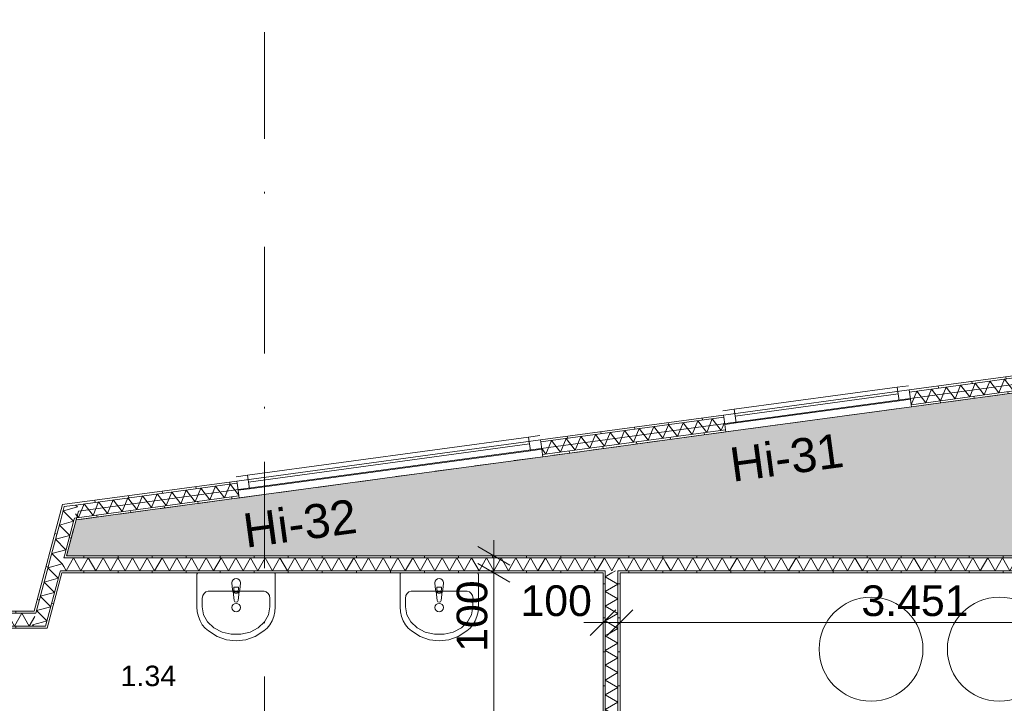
# Model space of a CAD drawing. Header units: millimetres. Extents: x 10 to 584, y 10 to 831.
# Tile 41 of 61: x 224 to 282, y 640 to 680. Entities that reach past the tile are written whole.
import ezdxf
from ezdxf.xclip import XClip

# ---------------------------------------------------------------- set-up
doc = ezdxf.new("R2010")
doc.units = ezdxf.units.MM
doc.header["$MEASUREMENT"] = 0
doc.header["$XCLIPFRAME"] = 0
doc.linetypes.add('B0302', pattern=[12.51, 6.26, -3.125, 0, -3.125])
doc.linetypes.add('B0701', pattern=[2.3412, 1.56, -0.7812])
for name, color, linetype in [('21 Buitenwanden', 7, 'Continuous'), ('22 NC Binnenwanden', 7, 'Continuous'), ('22 NC Binnenwanden Doorsnede-arcering', 7, 'Continuous'), ('22 NC Binnenwanden Laagscheidingslijnen', 7, 'Continuous'), ('22 NC Binnenwanden Raamlabels', 7, 'Continuous'), ('22 NC Binnenwanden Ramen', 7, 'Continuous'), ('23 Vloeren', 7, 'Continuous'), ('23 Vloeren 2D arcering', 7, 'Continuous'), ('74 Sanitair', 7, 'Continuous'), ('82 Interieur', 7, 'Continuous'), ('A Lijn doorsnede', 7, 'Continuous'), ('Maatvoering 1_ 50_100', 7, 'Continuous'), ('Tekst_dim 1_ 50_100', 7, 'Continuous'), ('Z Ruimtefuncties', 7, 'Continuous')]:
    doc.layers.add(name, color=color, linetype=linetype)
doc.styles.add('GENERATED_STYLE_1', font='txt')
pattern_1 = [(90, (78, 259.1879), (-2, 0), [])]
pattern_2 = [(180, (78, 259.1879), (0, 2), [])]
pattern_3 = [(345, (78, 259.1879), (0.517638, 1.931852), [])]
pattern_4 = [(270, (78, 259.1879), (2, 0), [])]
pattern_5 = [(97.7131, (78, 259.1879), (1.981905, 0.268426), [])]

# ---------------------------------------------------------------- blocks, each defined once
blk = doc.blocks.new('*X128')
at = {"layer": '22 NC Binnenwanden Doorsnede-arcering', "color": 7, "linetype": 'Continuous', "lineweight": 0}
blk.add_line((226.81, 648.209), (226.721, 648.362), dxfattribs=at)
blk = doc.blocks.new('*X129')
at = {"layer": '22 NC Binnenwanden Doorsnede-arcering', "color": 7, "linetype": 'Continuous', "lineweight": 0}
for p, q in [((226.956, 647.955), (227.389, 648.705)), ((227.822, 647.955), (227.389, 648.705)), ((227.822, 647.955), (228.255, 648.705)), ((228.688, 647.955), (228.255, 648.705)), ((228.688, 647.955), (229.121, 648.705)), ((229.554, 647.955), (229.121, 648.705)), ((229.554, 647.955), (229.987, 648.705)), ((230.42, 647.955), (229.987, 648.705)), ((230.42, 647.955), (230.853, 648.705)), ((231.286, 647.955), (230.853, 648.705)), ((231.286, 647.955), (231.719, 648.705)), ((232.152, 647.955), (231.719, 648.705)), ((232.152, 647.955), (232.586, 648.705)), ((233.019, 647.955), (232.586, 648.705)), ((233.019, 647.955), (233.452, 648.705)), ((233.885, 647.955), (233.452, 648.705)), ((233.885, 647.955), (234.318, 648.705)), ((234.751, 647.955), (234.318, 648.705)), ((234.751, 647.955), (235.184, 648.705)), ((235.617, 647.955), (235.184, 648.705)), ((235.617, 647.955), (236.05, 648.705)), ((236.483, 647.955), (236.05, 648.705)), ((236.483, 647.955), (236.916, 648.705)), ((237.349, 647.955), (236.916, 648.705)), ((237.349, 647.955), (237.782, 648.705)), ((238.215, 647.955), (237.782, 648.705)), ((238.215, 647.955), (238.648, 648.705)), ((239.081, 647.955), (238.648, 648.705)), ((239.081, 647.955), (239.514, 648.705)), ((239.947, 647.955), (239.514, 648.705)), ((239.947, 647.955), (240.38, 648.705)), ((240.813, 647.955), (240.38, 648.705)), ((240.813, 647.955), (241.246, 648.705)), ((241.679, 647.955), (241.246, 648.705)), ((241.679, 647.955), (242.112, 648.705)), ((242.545, 647.955), (242.112, 648.705)), ((242.545, 647.955), (242.978, 648.705)), ((243.411, 647.955), (242.978, 648.705)), ((243.411, 647.955), (243.844, 648.705)), ((244.277, 647.955), (243.844, 648.705)), ((244.277, 647.955), (244.71, 648.705)), ((245.143, 647.955), (244.71, 648.705)), ((245.143, 647.955), (245.576, 648.705)), ((246.009, 647.955), (245.576, 648.705)), ((246.009, 647.955), (246.442, 648.705)), ((246.875, 647.955), (246.442, 648.705)), ((246.875, 647.955), (247.308, 648.705)), ((247.741, 647.955), (247.308, 648.705)), ((247.741, 647.955), (248.174, 648.705)), ((248.607, 647.955), (248.174, 648.705)), ((248.607, 647.955), (249.04, 648.705)), ((249.473, 647.955), (249.04, 648.705)), ((249.473, 647.955), (249.906, 648.705)), ((250.339, 647.955), (249.906, 648.705)), ((250.339, 647.955), (250.772, 648.705)), ((251.205, 647.955), (250.772, 648.705)), ((251.205, 647.955), (251.638, 648.705)), ((252.071, 647.955), (251.638, 648.705)), ((252.071, 647.955), (252.504, 648.705)), ((252.937, 647.955), (252.504, 648.705)), ((252.937, 647.955), (253.37, 648.705)), ((253.803, 647.955), (253.37, 648.705)), ((253.803, 647.955), (254.236, 648.705)), ((254.669, 647.955), (254.236, 648.705)), ((254.669, 647.955), (255.102, 648.705)), ((255.535, 647.955), (255.102, 648.705)), ((255.535, 647.955), (255.968, 648.705)), ((256.401, 647.955), (255.968, 648.705)), ((256.401, 647.955), (256.834, 648.705)), ((257.267, 647.955), (256.834, 648.705)), ((257.267, 647.955), (257.7, 648.705)), ((258.133, 647.955), (257.7, 648.705)), ((258.133, 647.955), (258.566, 648.705)), ((258.613, 648.624), (258.566, 648.705)), ((226.956, 647.955), (226.81, 648.209))]:
    blk.add_line(p, q, dxfattribs=at)
blk = doc.blocks.new('*X130')
at = {"layer": '22 NC Binnenwanden Doorsnede-arcering', "color": 7, "linetype": 'Continuous', "lineweight": 0}
for q in [(258.613, 648.624), (259.363, 648.584)]:
    blk.add_line((258.999, 647.955), q, dxfattribs=at)
blk = doc.blocks.new('*X131')
at = {"layer": '22 NC Binnenwanden Doorsnede-arcering', "color": 7, "linetype": 'Continuous', "lineweight": 0}
for p, q in [((259.363, 648.584), (259.432, 648.705)), ((259.865, 647.955), (259.432, 648.705)), ((259.865, 647.955), (260.298, 648.705)), ((260.731, 647.955), (260.298, 648.705)), ((260.731, 647.955), (261.164, 648.705)), ((261.597, 647.955), (261.164, 648.705)), ((261.597, 647.955), (262.03, 648.705)), ((262.183, 648.44), (262.03, 648.705))]:
    blk.add_line(p, q, dxfattribs=at)
blk = doc.blocks.new('*X217')
at = {"layer": '22 NC Binnenwanden Doorsnede-arcering', "color": 7, "linetype": 'Continuous', "lineweight": 0}
blk.add_line((259.227, 647.955), (259.01, 647.83), dxfattribs=at)
blk = doc.blocks.new('*X221')
at = {"layer": '22 NC Binnenwanden Doorsnede-arcering', "color": 7, "linetype": 'Continuous', "lineweight": 0}
for p, q in [((259.01, 647.83), (258.613, 647.6)), ((259.363, 647.167), (258.613, 647.6)), ((259.363, 647.167), (258.613, 646.734)), ((259.363, 646.301), (258.613, 646.734)), ((259.363, 646.301), (258.613, 645.868)), ((259.363, 645.435), (258.613, 645.868)), ((259.363, 645.435), (258.613, 645.002)), ((259.363, 644.569), (258.613, 645.002)), ((259.363, 644.569), (258.613, 644.136)), ((259.363, 643.703), (258.613, 644.136)), ((259.363, 643.703), (258.613, 643.27)), ((259.363, 642.837), (258.613, 643.27)), ((259.363, 642.837), (258.613, 642.404)), ((259.363, 641.971), (258.613, 642.404)), ((259.363, 641.971), (258.613, 641.538)), ((259.363, 641.105), (258.613, 641.538)), ((259.363, 641.105), (258.613, 640.672)), ((259.363, 640.239), (258.613, 640.672)), ((259.363, 640.239), (258.613, 639.806)), ((259.363, 639.373), (258.613, 639.806)), ((259.363, 639.373), (258.613, 638.94)), ((259.363, 638.507), (258.613, 638.94)), ((259.363, 638.507), (258.613, 638.074)), ((259.363, 637.641), (258.613, 638.074)), ((259.363, 637.641), (258.613, 637.208)), ((259.363, 636.775), (258.613, 637.208)), ((259.363, 636.775), (258.613, 636.342)), ((259.363, 635.909), (258.613, 636.342)), ((259.363, 635.909), (258.613, 635.476)), ((259.363, 635.043), (258.613, 635.476)), ((259.363, 635.043), (258.613, 634.61)), ((259.363, 634.177), (258.613, 634.61)), ((259.363, 634.177), (258.613, 633.744)), ((259.363, 633.311), (258.613, 633.744)), ((259.363, 633.311), (258.613, 632.878)), ((259.363, 632.445), (258.613, 632.878)), ((259.363, 632.445), (258.613, 632.012)), ((259.363, 631.579), (258.613, 632.012)), ((259.363, 631.579), (258.613, 631.146)), ((259.363, 630.713), (258.613, 631.146)), ((259.363, 630.713), (258.613, 630.28)), ((259.363, 629.847), (258.613, 630.28)), ((259.363, 629.847), (258.613, 629.414)), ((259.363, 628.981), (258.613, 629.414)), ((259.363, 628.981), (258.613, 628.548)), ((259.363, 628.115), (258.613, 628.548)), ((259.363, 628.115), (258.613, 627.682)), ((259.363, 627.249), (258.613, 627.682)), ((259.363, 627.249), (258.613, 626.816)), ((259.363, 626.383), (258.613, 626.816)), ((259.363, 626.383), (258.613, 625.95)), ((259.363, 625.517), (258.613, 625.95)), ((259.363, 625.517), (258.613, 625.084)), ((259.363, 624.651), (258.613, 625.084)), ((259.363, 624.651), (258.613, 624.218)), ((259.363, 623.785), (258.613, 624.218)), ((259.363, 623.785), (258.613, 623.352)), ((259.363, 622.919), (258.613, 623.352)), ((259.363, 622.919), (258.613, 622.486)), ((259.363, 622.053), (258.613, 622.486)), ((259.363, 622.053), (258.613, 621.62)), ((259.363, 621.187), (258.613, 621.62)), ((259.363, 621.187), (258.613, 620.754)), ((259.363, 620.32), (258.613, 620.754)), ((259.363, 620.32), (258.613, 619.887)), ((259.363, 619.454), (258.613, 619.887)), ((259.363, 619.454), (258.613, 619.021)), ((259.363, 618.588), (258.613, 619.021)), ((259.363, 618.588), (258.613, 618.155)), ((259.363, 617.722), (258.613, 618.155)), ((259.363, 617.722), (258.613, 617.289)), ((259.363, 616.856), (258.613, 617.289)), ((259.363, 616.856), (258.613, 616.423)), ((259.208, 616.08), (258.613, 616.423))]:
    blk.add_line(p, q, dxfattribs=at)
blk = doc.blocks.new('*X343')
at = {"layer": '22 NC Binnenwanden Doorsnede-arcering', "color": 7, "linetype": 'Continuous', "lineweight": 0}
for p in [(227.501, 651.81), (227.009, 651.534)]:
    blk.add_line(p, (227.615, 651.696), dxfattribs=at)
blk = doc.blocks.new('*X344')
at = {"layer": '22 NC Binnenwanden Doorsnede-arcering', "color": 7, "linetype": 'Continuous', "lineweight": 0}
for q in [(225.565, 644.935), (225.06, 644.705)]:
    blk.add_line((224.985, 644.78), q, dxfattribs=at)
blk = doc.blocks.new('*X345')
at = {"layer": '22 NC Binnenwanden Doorsnede-arcering', "color": 7, "linetype": 'Continuous', "lineweight": 0}
for q in [(227.009, 651.534), (227.234, 651.017)]:
    blk.add_line((226.778, 651.472), q, dxfattribs=at)
blk = doc.blocks.new('*X346')
at = {"layer": '22 NC Binnenwanden Doorsnede-arcering', "color": 7, "linetype": 'Continuous', "lineweight": 0}
for p, q in [((226.554, 650.636), (227.391, 650.86)), ((227.234, 651.017), (227.391, 650.86)), ((226.554, 650.636), (227.167, 650.023)), ((226.33, 649.799), (227.167, 650.023)), ((226.33, 649.799), (226.942, 649.187)), ((226.106, 648.963), (226.942, 649.187)), ((226.106, 648.963), (226.364, 648.705))]:
    blk.add_line(p, q, dxfattribs=at)
blk = doc.blocks.new('*X347')
at = {"layer": '22 NC Binnenwanden Doorsnede-arcering', "color": 7, "linetype": 'Continuous', "lineweight": 0}
for p, q in [((225.882, 648.126), (226.718, 648.35)), ((226.364, 648.705), (226.718, 648.35)), ((225.882, 648.126), (226.053, 647.955))]:
    blk.add_line(p, q, dxfattribs=at)
blk = doc.blocks.new('*X348')
at = {"layer": '22 NC Binnenwanden Doorsnede-arcering', "color": 7, "linetype": 'Continuous', "lineweight": 0}
for p, q in [((226.053, 647.955), (226.494, 647.514)), ((225.658, 647.29), (226.494, 647.514)), ((225.658, 647.29), (226.27, 646.677)), ((225.433, 646.453), (226.27, 646.677)), ((225.433, 646.453), (226.046, 645.841)), ((225.209, 645.617), (226.046, 645.841)), ((225.209, 645.617), (225.371, 645.455))]:
    blk.add_line(p, q, dxfattribs=at)
blk = doc.blocks.new('*X349')
at = {"layer": '22 NC Binnenwanden Doorsnede-arcering', "color": 7, "linetype": 'Continuous', "lineweight": 0}
for p in [(225.371, 645.455), (225.565, 644.935)]:
    blk.add_line(p, (225.822, 645.004), dxfattribs=at)
blk = doc.blocks.new('*X351')
at = {"layer": '22 NC Binnenwanden Doorsnede-arcering', "color": 7, "linetype": 'Continuous', "lineweight": 0}
for p, q in [((215.698, 645.455), (215.492, 645.098)), ((215.698, 645.455), (216.131, 644.705)), ((216.564, 645.455), (216.131, 644.705)), ((216.564, 645.455), (216.997, 644.705)), ((217.43, 645.455), (216.997, 644.705)), ((217.43, 645.455), (217.863, 644.705)), ((218.296, 645.455), (217.863, 644.705)), ((218.296, 645.455), (218.729, 644.705)), ((219.162, 645.455), (218.729, 644.705)), ((219.162, 645.455), (219.595, 644.705)), ((220.028, 645.455), (219.595, 644.705)), ((220.028, 645.455), (220.461, 644.705)), ((220.894, 645.455), (220.461, 644.705)), ((220.894, 645.455), (221.327, 644.705)), ((221.76, 645.455), (221.327, 644.705)), ((221.76, 645.455), (222.193, 644.705)), ((222.626, 645.455), (222.193, 644.705)), ((222.626, 645.455), (223.059, 644.705)), ((223.492, 645.455), (223.059, 644.705)), ((223.492, 645.455), (223.925, 644.705)), ((224.358, 645.455), (223.925, 644.705)), ((224.358, 645.455), (224.791, 644.705)), ((225.115, 645.267), (224.791, 644.705))]:
    blk.add_line(p, q, dxfattribs=at)
blk = doc.blocks.new('*X363')
at = {"layer": '22 NC Binnenwanden Doorsnede-arcering', "color": 7, "linetype": 'Continuous', "lineweight": 0}
for p, q in [((236.257, 652.239), (236.586, 653.04)), ((237.091, 652.386), (236.586, 653.04)), ((231.966, 651.658), (232.295, 652.459)), ((232.825, 651.774), (232.295, 652.459)), ((232.825, 651.774), (233.153, 652.575)), ((233.683, 651.89), (233.153, 652.575)), ((233.683, 651.89), (234.011, 652.692)), ((234.541, 652.006), (234.011, 652.692)), ((234.541, 652.006), (234.869, 652.808)), ((235.399, 652.123), (234.869, 652.808)), ((235.399, 652.123), (235.728, 652.924)), ((236.257, 652.239), (235.728, 652.924)), ((227.675, 651.077), (228.004, 651.878)), ((228.534, 651.193), (228.004, 651.878)), ((228.534, 651.193), (228.862, 651.994)), ((229.392, 651.309), (228.862, 651.994)), ((229.392, 651.309), (229.72, 652.11)), ((230.25, 651.425), (229.72, 652.11)), ((230.25, 651.425), (230.578, 652.227)), ((231.108, 651.542), (230.578, 652.227)), ((231.108, 651.542), (231.437, 652.343)), ((231.966, 651.658), (231.437, 652.343)), ((227.675, 651.077), (227.507, 651.294))]:
    blk.add_line(p, q, dxfattribs=at)
blk = doc.blocks.new('*X364')
at = {"layer": '22 NC Binnenwanden Doorsnede-arcering', "color": 7, "linetype": 'Continuous', "lineweight": 0}
for p, q in [((262.003, 655.726), (262.331, 656.527)), ((262.861, 655.842), (262.331, 656.527)), ((262.861, 655.842), (263.19, 656.643)), ((263.719, 655.958), (263.19, 656.643)), ((263.719, 655.958), (264.048, 656.76)), ((264.578, 656.075), (264.048, 656.76)), ((264.578, 656.075), (264.906, 656.876)), ((265.436, 656.191), (264.906, 656.876)), ((265.436, 656.191), (265.625, 656.653)), ((257.712, 655.145), (258.041, 655.946)), ((258.57, 655.261), (258.041, 655.946)), ((258.57, 655.261), (258.899, 656.062)), ((259.428, 655.377), (258.899, 656.062)), ((259.428, 655.377), (259.757, 656.178)), ((260.287, 655.493), (259.757, 656.178)), ((260.287, 655.493), (260.615, 656.295)), ((261.145, 655.61), (260.615, 656.295)), ((261.145, 655.61), (261.473, 656.411)), ((262.003, 655.726), (261.473, 656.411)), ((255.138, 654.796), (255.466, 655.597)), ((255.996, 654.912), (255.466, 655.597)), ((255.996, 654.912), (256.324, 655.714)), ((256.854, 655.028), (256.324, 655.714)), ((256.854, 655.028), (257.182, 655.83)), ((257.712, 655.145), (257.182, 655.83)), ((255.138, 654.796), (254.885, 655.122))]:
    blk.add_line(p, q, dxfattribs=at)
blk = doc.blocks.new('*X365')
at = {"layer": '22 NC Binnenwanden Doorsnede-arcering', "color": 7, "linetype": 'Continuous', "lineweight": 0}
for p, q in [((291.182, 659.678), (291.51, 660.479)), ((292.04, 659.794), (291.51, 660.479)), ((286.891, 659.097), (287.219, 659.898)), ((287.749, 659.213), (287.219, 659.898)), ((287.749, 659.213), (288.077, 660.014)), ((288.607, 659.329), (288.077, 660.014)), ((288.607, 659.329), (288.935, 660.13)), ((289.465, 659.445), (288.935, 660.13)), ((289.465, 659.445), (289.794, 660.247)), ((290.323, 659.562), (289.794, 660.247)), ((290.323, 659.562), (290.652, 660.363)), ((291.182, 659.678), (290.652, 660.363)), ((292.04, 659.794), (292.205, 660.198)), ((282.6, 658.515), (282.928, 659.317)), ((283.458, 658.632), (282.928, 659.317)), ((283.458, 658.632), (283.786, 659.433)), ((284.316, 658.748), (283.786, 659.433)), ((284.316, 658.748), (284.644, 659.549)), ((285.174, 658.864), (284.644, 659.549)), ((285.174, 658.864), (285.503, 659.665)), ((286.032, 658.98), (285.503, 659.665)), ((286.032, 658.98), (286.361, 659.782)), ((286.891, 659.097), (286.361, 659.782)), ((279.167, 658.05), (279.495, 658.852)), ((280.025, 658.167), (279.495, 658.852)), ((280.025, 658.167), (280.353, 658.968)), ((280.883, 658.283), (280.353, 658.968)), ((280.883, 658.283), (281.212, 659.084)), ((281.741, 658.399), (281.212, 659.084)), ((281.741, 658.399), (282.07, 659.201)), ((282.6, 658.515), (282.07, 659.201)), ((276.592, 657.702), (276.921, 658.503)), ((277.45, 657.818), (276.921, 658.503)), ((277.45, 657.818), (277.779, 658.619)), ((278.309, 657.934), (277.779, 658.619)), ((278.309, 657.934), (278.637, 658.736)), ((279.167, 658.05), (278.637, 658.736)), ((276.592, 657.702), (276.582, 657.715))]:
    blk.add_line(p, q, dxfattribs=at)
blk = doc.blocks.new('*X382')
at = {"layer": '22 NC Binnenwanden Doorsnede-arcering', "color": 7, "linetype": 'Continuous', "lineweight": 0}
for p, q in [((262.463, 647.955), (262.183, 648.44)), ((262.463, 647.955), (262.896, 648.705)), ((263.329, 647.955), (262.896, 648.705)), ((263.329, 647.955), (263.762, 648.705)), ((264.195, 647.955), (263.762, 648.705)), ((264.195, 647.955), (264.628, 648.705)), ((265.061, 647.955), (264.628, 648.705)), ((265.061, 647.955), (265.494, 648.705)), ((265.927, 647.955), (265.494, 648.705)), ((265.927, 647.955), (266.36, 648.705)), ((266.794, 647.955), (266.36, 648.705)), ((266.794, 647.955), (267.227, 648.705)), ((267.66, 647.955), (267.227, 648.705)), ((267.66, 647.955), (268.093, 648.705)), ((268.526, 647.955), (268.093, 648.705)), ((268.526, 647.955), (268.959, 648.705)), ((269.392, 647.955), (268.959, 648.705)), ((269.392, 647.955), (269.825, 648.705)), ((270.258, 647.955), (269.825, 648.705)), ((270.258, 647.955), (270.691, 648.705)), ((271.124, 647.955), (270.691, 648.705)), ((271.124, 647.955), (271.557, 648.705)), ((271.99, 647.955), (271.557, 648.705)), ((271.99, 647.955), (272.423, 648.705)), ((272.856, 647.955), (272.423, 648.705)), ((272.856, 647.955), (273.289, 648.705)), ((273.722, 647.955), (273.289, 648.705)), ((273.722, 647.955), (274.155, 648.705)), ((274.588, 647.955), (274.155, 648.705)), ((274.588, 647.955), (275.021, 648.705)), ((275.454, 647.955), (275.021, 648.705)), ((275.454, 647.955), (275.887, 648.705)), ((276.32, 647.955), (275.887, 648.705)), ((276.32, 647.955), (276.753, 648.705)), ((277.186, 647.955), (276.753, 648.705)), ((277.186, 647.955), (277.619, 648.705)), ((278.052, 647.955), (277.619, 648.705)), ((278.052, 647.955), (278.485, 648.705)), ((278.918, 647.955), (278.485, 648.705)), ((278.918, 647.955), (279.351, 648.705)), ((279.784, 647.955), (279.351, 648.705)), ((279.784, 647.955), (280.217, 648.705)), ((280.65, 647.955), (280.217, 648.705)), ((280.65, 647.955), (281.083, 648.705)), ((281.516, 647.955), (281.083, 648.705)), ((281.516, 647.955), (281.949, 648.705)), ((282.382, 647.955), (281.949, 648.705)), ((282.382, 647.955), (282.815, 648.705)), ((283.248, 647.955), (282.815, 648.705)), ((283.248, 647.955), (283.681, 648.705)), ((284.114, 647.955), (283.681, 648.705)), ((284.114, 647.955), (284.547, 648.705)), ((284.98, 647.955), (284.547, 648.705)), ((284.98, 647.955), (285.413, 648.705)), ((285.846, 647.955), (285.413, 648.705)), ((285.846, 647.955), (286.279, 648.705)), ((286.712, 647.955), (286.279, 648.705)), ((286.712, 647.955), (287.145, 648.705)), ((287.578, 647.955), (287.145, 648.705)), ((287.578, 647.955), (288.011, 648.705)), ((288.444, 647.955), (288.011, 648.705)), ((288.444, 647.955), (288.877, 648.705)), ((289.31, 647.955), (288.877, 648.705)), ((289.31, 647.955), (289.743, 648.705)), ((290.176, 647.955), (289.743, 648.705)), ((290.176, 647.955), (290.609, 648.705)), ((291.042, 647.955), (290.609, 648.705)), ((291.042, 647.955), (291.475, 648.705)), ((291.908, 647.955), (291.475, 648.705)), ((291.908, 647.955), (292.341, 648.705)), ((292.774, 647.955), (292.341, 648.705)), ((292.774, 647.955), (293.207, 648.705)), ((293.64, 647.955), (293.207, 648.705)), ((293.64, 647.955), (293.821, 648.268))]:
    blk.add_line(p, q, dxfattribs=at)
blk = doc.blocks.new('Drawing_2_2', base_point=(78, 259.188))
at = {"layer": '22 NC Binnenwanden Doorsnede-arcering', "linetype": 'Continuous', "lineweight": 0, "true_color": 0x000000}
h = blk.add_hatch(dxfattribs=at)
h.set_pattern_fill('930_Lijnen_vert_200_0002', color=18, style=0, pattern_type=2)
h.set_pattern_definition(pattern_5)
h.paths.add_polyline_path([(297.094, 661.361), (276.466, 658.568), (276.483, 658.444), (297.11, 661.238)])
h = blk.add_hatch(dxfattribs=at)
h.set_pattern_fill('930_Lijnen_vert_200_0002', color=18, style=0, pattern_type=2)
h.set_pattern_definition(pattern_5)
h.paths.add_polyline_path([(276.584, 657.701), (276.601, 657.577), (292.149, 659.683), (292.132, 659.807)])
h = blk.add_hatch(dxfattribs=at)
h.set_pattern_fill('930_Lijnen_vert_200_0002', color=18, style=0, pattern_type=2)
h.set_pattern_definition(pattern_5)
h.paths.add_polyline_path([(265.566, 657.091), (254.816, 655.635), (254.832, 655.512), (265.583, 656.968)])
h = blk.add_hatch(dxfattribs=at)
h.set_pattern_fill('930_Lijnen_vert_200_0002', color=18, style=0, pattern_type=2)
h.set_pattern_definition(pattern_5)
h.paths.add_polyline_path([(265.683, 656.224), (254.933, 654.768), (254.95, 654.644), (265.7, 656.1)])
h = blk.add_hatch(dxfattribs=at)
h.set_pattern_fill('930_Lijnen_vert_200_0002', color=18, style=0, pattern_type=2)
h.set_pattern_definition(pattern_5)
h.paths.add_polyline_path([(226.845, 651.721), (236.995, 653.096), (236.978, 653.22), (226.88, 651.852)])
h = blk.add_hatch(dxfattribs=at)
h.set_pattern_fill('930_Lijnen_vert_200_0002', color=18, style=0, pattern_type=2)
h.set_pattern_definition(pattern_3)
h.paths.add_polyline_path([(226.711, 651.703), (226.845, 651.721), (226.746, 651.834)])
h = blk.add_hatch(dxfattribs=at)
h.set_pattern_fill('930_Lijnen_vert_200_0002', color=18, style=0, pattern_type=2)
h.set_pattern_definition(pattern_3)
h.paths.add_polyline_path([(226.746, 651.834), (226.845, 651.721), (226.88, 651.852)])
h = blk.add_hatch(dxfattribs=at)
h.set_pattern_fill('930_Lijnen_vert_200_0002', color=18, style=0, pattern_type=2)
h.set_pattern_definition(pattern_5)
h.paths.add_polyline_path([(227.539, 650.932), (237.113, 652.229), (237.096, 652.352), (227.574, 651.063)])
h = blk.add_hatch(dxfattribs=at)
h.set_pattern_fill('930_Lijnen_vert_200_0002', color=18, style=0, pattern_type=2)
h.set_pattern_definition(pattern_3)
h.paths.add_polyline_path([(225.07, 645.58), (225.199, 645.58), (226.845, 651.721), (226.711, 651.703)])
h = blk.add_hatch(dxfattribs=at)
h.set_pattern_fill('930_Lijnen_vert_200_0002', color=18, style=0, pattern_type=2)
h.set_pattern_definition(pattern_3)
h.paths.add_polyline_path([(226.976, 648.83), (227.539, 650.932), (227.405, 650.914), (226.847, 648.83)])
h = blk.add_hatch(dxfattribs=at)
h.set_pattern_fill('930_Lijnen_vert_200_0002', color=18, style=0, pattern_type=2)
h.set_pattern_definition(pattern_3)
h.paths.add_polyline_path([(227.44, 651.045), (227.405, 650.914), (227.539, 650.932)])
h = blk.add_hatch(dxfattribs=at)
h.set_pattern_fill('930_Lijnen_vert_200_0002', color=18, style=0, pattern_type=2)
h.set_pattern_definition(pattern_3)
h.paths.add_polyline_path([(227.44, 651.045), (227.539, 650.932), (227.574, 651.063)])
h = blk.add_hatch(dxfattribs=at)
h.set_pattern_fill('930_Lijnen_vert_200_0002', color=18, style=0, pattern_type=2)
h.set_pattern_definition(pattern_3)
h.paths.add_polyline_path([(226.943, 648.705), (226.976, 648.83), (226.847, 648.83), (226.813, 648.705)])
h = blk.add_hatch(dxfattribs=at)
h.set_pattern_fill('930_Lijnen_vert_200_0002', color=18, style=0, pattern_type=2)
h.set_pattern_definition(pattern_1)
h.paths.add_polyline_path([(226.943, 648.705), (262.183, 648.705), (262.183, 648.83), (226.976, 648.83)])
h = blk.add_hatch(dxfattribs=at)
h.set_pattern_fill('930_Lijnen_vert_200_0002', color=18, style=0, pattern_type=2)
h.set_pattern_definition(pattern_1)
h.paths.add_polyline_path([(293.619, 648.83), (262.183, 648.83), (262.183, 648.705), (293.636, 648.705)])
h = blk.add_hatch(dxfattribs=at)
h.set_pattern_fill('930_Lijnen_vert_200_0002', color=18, style=0, pattern_type=2)
h.set_pattern_definition(pattern_3)
h.paths.add_polyline_path([(225.871, 644.705), (226.708, 647.83), (226.579, 647.83), (225.741, 644.705)])
h = blk.add_hatch(dxfattribs=at)
h.set_pattern_fill('930_Lijnen_vert_200_0002', color=18, style=0, pattern_type=2)
h.set_pattern_definition(pattern_3)
h.paths.add_polyline_path([(226.708, 647.83), (226.742, 647.955), (226.612, 647.955), (226.579, 647.83)])
h = blk.add_hatch(dxfattribs=at)
h.set_pattern_fill('930_Lijnen_vert_200_0002', color=18, style=0, pattern_type=2)
h.set_pattern_definition(pattern_1)
h.paths.add_polyline_path([(258.488, 647.955), (226.742, 647.955), (226.708, 647.83), (258.488, 647.83)])
h = blk.add_hatch(dxfattribs=at)
h.set_pattern_fill('930_Lijnen_vert_200_0002', color=18, style=0, pattern_type=2)
h.set_pattern_definition(pattern_1)
h.paths.add_polyline_path([(258.613, 647.955), (258.488, 647.955), (258.488, 647.83), (258.613, 647.83)])
h = blk.add_hatch(dxfattribs=at)
h.set_pattern_fill('930_Lijnen_vert_200_0002', color=18, style=0, pattern_type=2)
h.set_pattern_definition(pattern_2)
h.paths.add_polyline_path([(258.613, 616.205), (258.613, 647.83), (258.488, 647.83), (258.488, 616.205)])
h = blk.add_hatch(dxfattribs=at)
h.set_pattern_fill('930_Lijnen_vert_200_0002', color=18, style=0, pattern_type=2)
h.set_pattern_definition(pattern_1)
h.paths.add_polyline_path([(259.488, 647.955), (259.363, 647.955), (259.363, 647.83), (259.488, 647.83)])
h = blk.add_hatch(dxfattribs=at)
h.set_pattern_fill('930_Lijnen_vert_200_0002', color=18, style=0, pattern_type=2)
h.set_pattern_definition(pattern_2)
h.paths.add_polyline_path([(259.488, 596.205), (259.488, 647.83), (259.363, 647.83), (259.363, 596.205)])
h = blk.add_hatch(dxfattribs=at)
h.set_pattern_fill('930_Lijnen_vert_200_0002', color=18, style=0, pattern_type=2)
h.set_pattern_definition(pattern_1)
h.paths.add_polyline_path([(259.488, 647.83), (262.183, 647.83), (262.183, 647.955), (259.488, 647.955)])
h = blk.add_hatch(dxfattribs=at)
h.set_pattern_fill('930_Lijnen_vert_200_0002', color=18, style=0, pattern_type=2)
h.set_pattern_definition(pattern_1)
h.paths.add_polyline_path([(293.738, 647.955), (262.183, 647.955), (262.183, 647.83), (293.755, 647.83)])
h = blk.add_hatch(dxfattribs=at)
h.set_pattern_fill('930_Lijnen_vert_200_0002', color=18, style=0, pattern_type=2)
h.set_pattern_definition(pattern_4)
h.paths.add_polyline_path([(215.617, 645.455), (225.037, 645.455), (225.07, 645.58), (215.617, 645.58)])
h = blk.add_hatch(dxfattribs=at)
h.set_pattern_fill('930_Lijnen_vert_200_0002', color=18, style=0, pattern_type=2)
h.set_pattern_definition(pattern_3)
h.paths.add_polyline_path([(225.07, 645.58), (225.037, 645.455), (225.166, 645.455)])
h = blk.add_hatch(dxfattribs=at)
h.set_pattern_fill('930_Lijnen_vert_200_0002', color=18, style=0, pattern_type=2)
h.set_pattern_definition(pattern_3)
h.paths.add_polyline_path([(225.199, 645.58), (225.07, 645.58), (225.166, 645.455)])
h = blk.add_hatch(dxfattribs=at)
h.set_pattern_fill('930_Lijnen_vert_200_0002', color=18, style=0, pattern_type=2)
h.set_pattern_definition(pattern_4)
h.paths.add_polyline_path([(225.741, 644.705), (213.601, 644.705), (213.568, 644.58), (225.708, 644.58)])
h = blk.add_hatch(dxfattribs=at)
h.set_pattern_fill('930_Lijnen_vert_200_0002', color=18, style=0, pattern_type=2)
h.set_pattern_definition(pattern_3)
h.paths.add_polyline_path([(225.741, 644.705), (225.708, 644.58), (225.837, 644.58)])
h = blk.add_hatch(dxfattribs=at)
h.set_pattern_fill('930_Lijnen_vert_200_0002', color=18, style=0, pattern_type=2)
h.set_pattern_definition(pattern_3)
h.paths.add_polyline_path([(225.871, 644.705), (225.741, 644.705), (225.837, 644.58)])
at = {"layer": '23 Vloeren 2D arcering', "linetype": 'Continuous', "lineweight": 0, "true_color": 0x000000}
blk.add_hatch(color=18, dxfattribs=at).paths.add_polyline_path([(227.539, 650.932), (226.976, 648.83), (289.09, 648.83), (287.575, 659.063)])
at = {"layer": '22 NC Binnenwanden', "color": 1, "linetype": 'Continuous', "lineweight": 0}
for p, q in [((276.466, 658.568), (276.483, 658.444)), ((276.483, 658.444), (276.54, 658.023)), ((276.54, 658.023), (276.584, 657.701)), ((276.584, 657.701), (276.601, 657.577)), ((265.566, 657.091), (265.583, 656.968)), ((265.583, 656.968), (265.64, 656.546)), ((265.64, 656.546), (265.683, 656.224)), ((265.683, 656.224), (265.7, 656.1)), ((254.816, 655.635), (254.832, 655.512)), ((254.832, 655.512), (254.889, 655.09)), ((254.889, 655.09), (254.933, 654.768)), ((254.933, 654.768), (254.95, 654.644)), ((236.978, 653.22), (236.995, 653.096)), ((236.995, 653.096), (237.052, 652.675)), ((237.052, 652.675), (237.096, 652.352)), ((237.096, 652.352), (237.113, 652.229))]:
    blk.add_line(p, q, dxfattribs=at)
at = {"layer": '22 NC Binnenwanden', "color": 1, "linetype": 'Continuous', "lineweight": 0, "flags": 128}
for points in [[(297.094, 661.361), (276.466, 658.568)], [(276.601, 657.577), (292.149, 659.683)], [(265.566, 657.091), (254.816, 655.635)], [(254.95, 654.644), (265.7, 656.1)], [(236.978, 653.22), (226.88, 651.852)], [(226.746, 651.834), (225.07, 645.58)], [(226.746, 651.834), (226.88, 651.852)], [(227.539, 650.932), (237.113, 652.229)], [(226.976, 648.83), (227.539, 650.932)], [(262.183, 648.83), (226.976, 648.83)], [(293.619, 648.83), (262.183, 648.83)], [(225.837, 644.58), (226.708, 647.83)], [(226.708, 647.83), (258.488, 647.83)], [(258.488, 647.83), (258.488, 616.205)], [(259.488, 647.83), (262.183, 647.83)], [(259.488, 596.205), (259.488, 647.83)], [(262.183, 647.83), (293.755, 647.83)], [(225.07, 645.58), (215.617, 645.58)], [(213.568, 644.58), (225.708, 644.58)], [(225.837, 644.58), (225.708, 644.58)]]:
    blk.add_lwpolyline(points, dxfattribs=at)
at = {"layer": '22 NC Binnenwanden Laagscheidingslijnen', "color": 9, "linetype": 'Continuous', "lineweight": 0}
for p, q in [((276.483, 658.444), (296.367, 661.137)), ((276.584, 657.701), (292.256, 659.823)), ((254.832, 655.512), (265.583, 656.968)), ((254.933, 654.768), (265.683, 656.224)), ((227.651, 651.83), (236.995, 653.096)), ((227.651, 651.83), (226.845, 651.721)), ((227.651, 651.83), (226.845, 651.721)), ((227.574, 651.063), (237.096, 652.352)), ((226.845, 651.721), (226.634, 650.936)), ((226.634, 650.936), (226.037, 648.705)), ((227.405, 650.914), (226.847, 648.83)), ((227.44, 651.045), (227.405, 650.914)), ((227.574, 651.063), (227.44, 651.045)), ((227.574, 651.063), (227.44, 651.045)), ((226.037, 648.705), (225.836, 647.955)), ((226.847, 648.83), (226.813, 648.705)), ((226.943, 648.705), (226.813, 648.705)), ((226.943, 648.705), (226.813, 648.705)), ((226.943, 648.705), (262.183, 648.705)), ((262.183, 648.705), (293.636, 648.705)), ((225.836, 647.955), (225.166, 645.455)), ((226.579, 647.83), (225.741, 644.705)), ((226.612, 647.955), (226.579, 647.83)), ((226.612, 647.955), (226.742, 647.955)), ((226.612, 647.955), (226.742, 647.955)), ((226.742, 647.955), (258.613, 647.955)), ((258.613, 647.955), (258.613, 647.83)), ((258.613, 647.955), (258.613, 647.83)), ((258.613, 616.205), (258.613, 647.83)), ((259.363, 647.83), (259.363, 647.955)), ((259.363, 647.955), (262.183, 647.955)), ((259.363, 647.83), (259.363, 647.955)), ((259.363, 616.08), (259.363, 647.83)), ((262.183, 647.955), (293.864, 647.955)), ((225.037, 645.455), (215.492, 645.455)), ((225.037, 645.455), (225.166, 645.455)), ((225.037, 645.455), (225.166, 645.455)), ((224.965, 644.705), (213.601, 644.705)), ((224.965, 644.705), (225.741, 644.705)), ((224.965, 644.705), (225.741, 644.705))]:
    blk.add_line(p, q, dxfattribs=at)
at = {"layer": '22 NC Binnenwanden Ramen', "color": 1, "linetype": 'Continuous', "lineweight": 0}
for p, q in [((275.769, 658.726), (276.433, 658.815)), ((266.196, 657.429), (275.769, 658.726)), ((266.25, 657.033), (275.823, 658.329)), ((275.876, 657.933), (275.769, 658.726)), ((276.466, 658.568), (276.483, 658.444)), ((276.466, 658.568), (276.483, 658.444)), ((276.483, 658.444), (276.54, 658.023)), ((276.483, 658.444), (276.54, 658.023)), ((275.876, 657.933), (266.304, 656.636)), ((276.54, 658.023), (275.876, 657.933)), ((276.54, 658.023), (276.584, 657.701)), ((276.584, 657.701), (276.601, 657.577)), ((265.532, 657.339), (266.196, 657.429)), ((265.566, 657.091), (265.583, 656.968)), ((265.566, 657.091), (265.583, 656.968)), ((266.196, 657.429), (266.304, 656.636)), ((265.583, 656.968), (265.64, 656.546)), ((265.583, 656.968), (265.64, 656.546)), ((266.304, 656.636), (265.64, 656.546)), ((265.64, 656.546), (265.683, 656.224)), ((254.118, 655.793), (254.782, 655.883)), ((265.683, 656.224), (265.7, 656.1)), ((237.609, 653.557), (254.118, 655.793)), ((237.663, 653.161), (254.172, 655.397)), ((254.225, 655), (254.118, 655.793)), ((254.816, 655.635), (254.832, 655.512)), ((254.816, 655.635), (254.832, 655.512)), ((254.832, 655.512), (254.889, 655.09)), ((254.832, 655.512), (254.889, 655.09)), ((254.225, 655), (237.716, 652.764)), ((254.889, 655.09), (254.225, 655)), ((254.889, 655.09), (254.933, 654.768)), ((254.933, 654.768), (254.95, 654.644)), ((236.945, 653.467), (237.609, 653.557)), ((237.609, 653.557), (237.716, 652.764)), ((236.978, 653.22), (236.995, 653.096)), ((236.978, 653.22), (236.995, 653.096)), ((236.995, 653.096), (237.052, 652.675)), ((236.995, 653.096), (237.052, 652.675)), ((237.716, 652.764), (237.052, 652.675)), ((237.052, 652.675), (237.096, 652.352)), ((237.096, 652.352), (237.113, 652.229))]:
    blk.add_line(p, q, dxfattribs=at)
at = {"layer": '22 NC Binnenwanden Ramen', "color": 9, "linetype": 'Continuous', "lineweight": 0}
for p, q in [((265.566, 657.091), (276.466, 658.568)), ((265.7, 656.1), (276.601, 657.577)), ((236.978, 653.22), (254.816, 655.635)), ((237.113, 652.229), (254.95, 654.644))]:
    blk.add_line(p, q, dxfattribs=at)
at = {"layer": '23 Vloeren', "color": 1, "linetype": 'Continuous', "lineweight": 0, "flags": 128}
blk.add_lwpolyline([(226.976, 648.83), (227.68, 651.458), (287.504, 659.56), (288.957, 648.83)], close=True, dxfattribs=at)
at = {"layer": '23 Vloeren', "color": 1, "linetype": 'B0701', "lineweight": 0, "flags": 128}
blk.add_lwpolyline([(226.976, 648.83), (288.957, 648.83), (287.571, 659.063), (227.539, 650.932)], close=True, dxfattribs=at)
at = {"layer": '74 Sanitair', "color": 1, "linetype": 'Continuous', "lineweight": 0}
for p, q in [((235.299, 646.747), (238.575, 646.747)), ((236.801, 646.849), (236.801, 646.997)), ((236.801, 646.997), (237.073, 646.997)), ((237.073, 646.997), (237.073, 646.849)), ((247.227, 646.747), (250.503, 646.747)), ((248.729, 646.849), (248.729, 646.997)), ((248.729, 646.997), (249.001, 646.997)), ((249.001, 646.997), (249.001, 646.849)), ((234.951, 646.33), (234.951, 645.83)), ((238.923, 645.83), (238.923, 646.33)), ((246.879, 646.33), (246.879, 645.83)), ((250.851, 645.83), (250.851, 646.33)), ((234.951, 645.83), (235.031, 645.372)), ((238.843, 645.372), (238.923, 645.83)), ((246.879, 645.83), (246.959, 645.372)), ((250.771, 645.372), (250.851, 645.83)), ((235.031, 645.372), (235.266, 644.951)), ((235.266, 644.951), (235.636, 644.602)), ((238.238, 644.602), (238.608, 644.951)), ((238.608, 644.951), (238.843, 645.372)), ((246.959, 645.372), (247.194, 644.951)), ((247.194, 644.951), (247.564, 644.602)), ((250.166, 644.602), (250.536, 644.951)), ((250.536, 644.951), (250.771, 645.372)), ((235.636, 644.602), (236.112, 644.352)), ((236.112, 644.352), (236.654, 644.221)), ((237.22, 644.221), (237.762, 644.352)), ((237.762, 644.352), (238.238, 644.602)), ((247.564, 644.602), (248.04, 644.352)), ((248.04, 644.352), (248.582, 644.221)), ((249.148, 644.221), (249.69, 644.352)), ((249.69, 644.352), (250.166, 644.602)), ((236.654, 644.221), (237.22, 644.221)), ((248.582, 644.221), (249.148, 644.221))]:
    blk.add_line(p, q, dxfattribs=at)
at = {"layer": '74 Sanitair', "color": 1, "linetype": 'Continuous', "lineweight": 0, "flags": 128}
for points in [[(239.237, 645.83), (239.237, 647.747), (239.236, 647.761), (239.233, 647.775), (239.228, 647.788), (239.221, 647.8), (239.212, 647.81), (239.202, 647.819), (239.191, 647.825), (239.179, 647.829), (239.167, 647.83), (236.937, 647.83), (234.707, 647.83), (234.695, 647.829), (234.683, 647.825), (234.672, 647.819), (234.662, 647.81), (234.653, 647.8), (234.646, 647.788), (234.641, 647.775), (234.638, 647.761), (234.637, 647.747), (234.637, 645.83), (234.658, 645.548), (234.718, 645.274), (234.817, 645.016), (234.952, 644.783), (235.118, 644.581), (235.311, 644.416), (235.817, 644.094), (236.366, 643.897), (236.937, 643.83), (237.508, 643.897), (238.057, 644.094), (238.563, 644.416), (238.756, 644.581), (238.922, 644.783), (239.057, 645.016), (239.156, 645.274), (239.217, 645.548)], [(251.165, 645.83), (251.165, 647.747), (251.164, 647.761), (251.161, 647.775), (251.156, 647.788), (251.149, 647.8), (251.14, 647.81), (251.13, 647.819), (251.119, 647.825), (251.107, 647.829), (251.095, 647.83), (248.865, 647.83), (246.635, 647.83), (246.623, 647.829), (246.611, 647.825), (246.6, 647.819), (246.59, 647.81), (246.581, 647.8), (246.574, 647.788), (246.569, 647.775), (246.566, 647.761), (246.565, 647.747), (246.565, 645.83), (246.585, 645.548), (246.646, 645.274), (246.745, 645.016), (246.88, 644.783), (247.046, 644.581), (247.239, 644.416), (247.745, 644.094), (248.294, 643.897), (248.865, 643.83), (249.436, 643.897), (249.985, 644.094), (250.491, 644.416), (250.684, 644.581), (250.85, 644.783), (250.985, 645.016), (251.084, 645.274), (251.145, 645.548)]]:
    blk.add_lwpolyline(points, close=True, dxfattribs=at)
for points in [[(236.687, 647.247), (236.727, 646.827, 0.12102), (236.76, 646.732), (236.826, 646.203, 0.882566), (237.048, 646.203), (237.114, 646.732, 0.12102), (237.147, 646.827), (237.187, 647.247, 1)], [(248.615, 647.247), (248.655, 646.827, 0.12102), (248.688, 646.732), (248.754, 646.203, 0.882566), (248.976, 646.203), (249.042, 646.732, 0.12102), (249.075, 646.827), (249.115, 647.247, 1)]]:
    blk.add_lwpolyline(points, format="xyb", close=True, dxfattribs=at)
at = {"layer": '74 Sanitair', "color": 1, "linetype": 'Continuous', "lineweight": 0}
for centre in [(236.937, 645.788), (248.865, 645.788)]:
    blk.add_circle(centre, 0.25, dxfattribs=at)
for centre, radius, start, end in [((236.937, 646.846), 0.211, 212.77103, 327.22897), ((236.937, 646.849), 0.136, 180, 0), ((248.865, 646.846), 0.211, 212.77103, 327.22897), ((248.865, 646.849), 0.136, 180, 0)]:
    blk.add_arc(centre, radius, start, end, dxfattribs=at)
for centre, start_param, end_param in [((235.299, 646.33), 0, 1.570796), ((238.575, 646.33), 4.712389, 6.283185), ((247.227, 646.33), 0, 1.570796), ((250.503, 646.33), 4.712389, 6.283185)]:
    blk.add_ellipse(centre, major_axis=(0, 0.417), ratio=0.836364, start_param=start_param, end_param=end_param, dxfattribs=at)
at = {"layer": '82 Interieur', "color": 1, "linetype": 'Continuous', "lineweight": 0}
for centre in [(274.232, 643.35), (281.763, 643.35)]:
    blk.add_circle(centre, 3.05, dxfattribs=at)
at = {"layer": 'A Lijn doorsnede', "color": 9, "linetype": 'B0302', "lineweight": 0}
blk.add_line((238.611, 231.965), (238.611, 783.133), dxfattribs=at)
at = {"layer": 'Maatvoering 1_ 50_100', "color": 1, "linetype": 'Continuous', "lineweight": 0}
for p, q in [((252.075, 648.83), (252.075, 649.747)), ((251.137, 649.371), (253.012, 648.289)), ((253.481, 648.83), (250.668, 648.83)), ((253.012, 647.289), (251.137, 648.371)), ((252.075, 647.83), (252.075, 648.83)), ((253.481, 647.83), (250.668, 647.83)), ((252.075, 616.205), (252.075, 647.83))]:
    blk.add_line(p, q, dxfattribs=at)
at = {"layer": 'Tekst_dim 1_ 50_100', "color": 1, "linetype": 'Continuous', "lineweight": 0}
for p, q in [((258.488, 643.502), (258.488, 646.314)), ((259.488, 643.502), (259.488, 646.314)), ((259.238, 645.658), (257.738, 644.158)), ((260.238, 645.658), (258.738, 644.158)), ((257.363, 644.908), (258.488, 644.908)), ((258.488, 644.908), (259.488, 644.908)), ((259.488, 644.908), (294, 644.908))]:
    blk.add_line(p, q, dxfattribs=at)
at = {"layer": '21 Buitenwanden', "color": 4, "linetype": 'Continuous', "lineweight": 0}
for name in ['*X365', '*X364', '*X363', '*X343', '*X345', '*X346', '*X347', '*X128', '*X129', '*X130', '*X131', '*X382', '*X348', '*X221', '*X217', '*X351', '*X349', '*X344']:
    blk.add_blockref(name, (0, 0), dxfattribs=at)
at = {"layer": '22 NC Binnenwanden Raamlabels', "color": 2, "linetype": 'Continuous', "lineweight": 0, "char_height": 2, "attachment_point": 1, "rotation": 7.71312, "style": 'GENERATED_STYLE_1'}
for s, insert in [('\\A1;{\\pql;\\fArial|b0|i0|c0|p38;Hi-31}', (265.829, 655.152)), ('\\A1;{\\pql;\\fArial|b0|i0|c0|p38;Hi-32}', (237.241, 651.28))]:
    blk.add_mtext(s, dxfattribs=dict(at, insert=insert))
at = {"layer": 'Maatvoering 1_ 50_100', "color": 2, "linetype": 'Continuous', "lineweight": 0, "insert": (251.715, 643.19), "char_height": 1.8, "width": 4.09784, "attachment_point": 7, "rotation": 90, "style": 'GENERATED_STYLE_1'}
blk.add_mtext('\\A1;{\\pql;\\fArial|b0|i0|c0|p38;100}', dxfattribs=at)
at = {"layer": 'Tekst_dim 1_ 50_100', "color": 2, "linetype": 'Continuous', "lineweight": 0, "char_height": 1.8, "attachment_point": 7, "style": 'GENERATED_STYLE_1'}
for s, insert, width in [('\\A1;{\\pql;\\fArial|b0|i0|c0|p38;100}', (253.64, 645.268), 4.09784), ('\\A1;{\\pql;\\fArial|b0|i0|c0|p38;3.451}', (273.666, 645.268), 6.15497)]:
    blk.add_mtext(s, dxfattribs=dict(at, insert=insert, width=width))
at = {"layer": 'Z Ruimtefuncties', "color": 2, "linetype": 'Continuous', "lineweight": 0, "insert": (230.153, 642.38), "char_height": 1.2, "attachment_point": 1, "style": 'GENERATED_STYLE_1'}
blk.add_mtext('\\A1;{\\pql;\\pt0;\\fArial|b0|i0|c0|p38;1.34}', dxfattribs=at)

msp = doc.modelspace()

# ---------------------------------------------------------------- block references
at = {"color": 4, "linetype": 'Continuous', "lineweight": 0}
ref = msp.add_blockref('Drawing_2_2', (78, 259.188), dxfattribs=at)
XClip(ref).set_block_clipping_path([(30, 141.736842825), (586.5626696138, 807.8168177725)])

doc.saveas('drawing.dxf')
